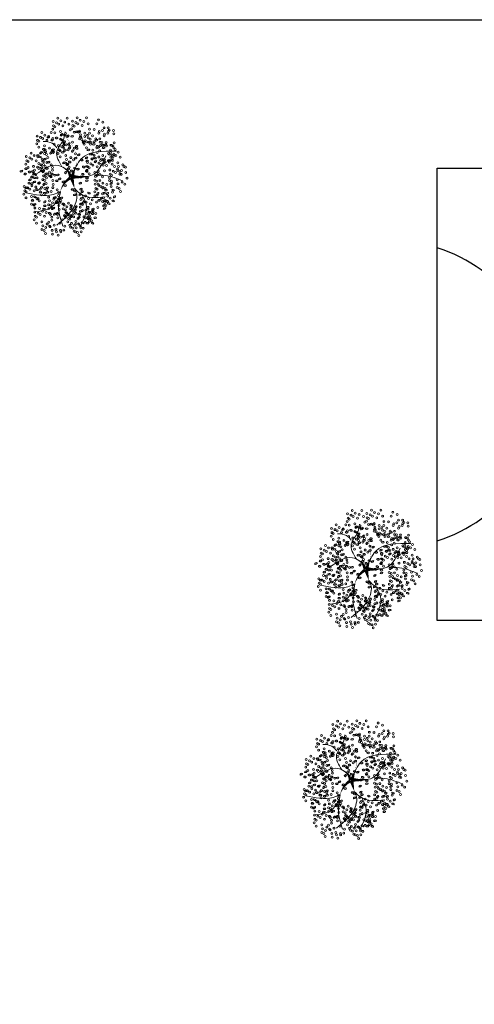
# Model space of a CAD drawing. Header units: millimetres. Extents: x 2197 to 2474, y 331 to 418.
# Tile 8 of 12: x 2258 to 2276, y 357 to 396. Entities that reach past the tile are written whole.
import ezdxf

# ---------------------------------------------------------------- set-up
doc = ezdxf.new("R2010")
doc.units = ezdxf.units.MM
doc.layers.add('01 - Vegetación', color=3, linetype='Continuous', lineweight=0)
doc.layers.add('Cotas', color=3, linetype='Continuous')

# ---------------------------------------------------------------- blocks, each defined once
blk = doc.blocks.new('17')
at = {"layer": '01 - Vegetación'}
for points in [[(4495.84, 1680.23, 1.33, 0.0221, 0.199177), (4489.97, 1684.48, 0.0221, 0.0221, 1.224983)], [(4496.02, 1680.23, 1.33, 0.0221, 0.286986), (4500.47, 1683.82, 0.0221, 0.0221, -1.494927)], [(4497.07, 1679.43, 0.133, 0.0221, 0.381476), (4512.91, 1682.47, 0.0221, 0.0221, -1.841687)], [(4496.02, 1679.76, 1.77, 0.0221, 0), (4491.39, 1678.53, 0.0221, 0.0221, 0)], [(4496.02, 1679.66, 1.77, 0.0221, 0), (4500.28, 1678.15, 0.0221, 0.0221, 0)], [(4496.4, 1679.85, 1.77, 0.0221, 0.074947), (4496.4, 1672.95, 0.0221, 0.0221, 0.762797)]]:
    blk.add_lwpolyline(points, format="xyseb", dxfattribs=at)
for points in [[(4490, 1684.47), (4488.83, 1687.51), (4489.5, 1699.09)], [(4487.73, 1684.98), (4483.44, 1688.25), (4481.42, 1694.81)], [(4497.83, 1680.19), (4501.11, 1685.48), (4497.33, 1694.81)], [(4508.5, 1685.98), (4510.45, 1688), (4511.21, 1691.78)], [(4490, 1684.47), (4482.94, 1685.23), (4475.36, 1683.47)], [(4491.39, 1678.53), (4489.02, 1677.58), (4485.46, 1677.92), (4475.87, 1685.99)], [(4500.47, 1683.82), (4506.92, 1685.99), (4511.46, 1683.47), (4515.25, 1682.46)], [(4491.39, 1678.53), (4489, 1675.9), (4487.73, 1665.57)], [(4496.57, 1678.43), (4497.07, 1670.86), (4505.15, 1665.32)], [(4497.07, 1679.43), (4503.89, 1675.65), (4507.17, 1660.78)], [(4488.74, 1675.4), (4484.7, 1673.64), (4475.11, 1676.16)], [(4497.07, 1670.11), (4496.82, 1665.57), (4494.55, 1658.01)]]:
    blk.add_spline(points, degree=3, dxfattribs=at)
blk = doc.blocks.new('16')
at = {"layer": '01 - Vegetación'}
h = blk.add_hatch(color=40, dxfattribs=at)
h.set_gradient(color1=(255, 191, 0), color2=(223, 255, 127), rotation=180, centered=1, tint=1, name='INVSPHERICAL')
edge = h.paths.add_edge_path()
edge.add_ellipse((4538.847, 1678.642), major_axis=(-0.0033, 0.0777), ratio=0.578492, start_angle=0, end_angle=360, ccw=False)
edge = h.paths.add_edge_path()
edge.add_ellipse((4538.961, 1678.487), major_axis=(-0.0349, 0.0695), ratio=0.578492, start_angle=0, end_angle=360, ccw=False)
edge = h.paths.add_edge_path()
edge.add_ellipse((4538.69, 1678.926), major_axis=(-0.0594, 0.0503), ratio=0.578492, start_angle=0, end_angle=360, ccw=False)
edge = h.paths.add_edge_path()
edge.add_ellipse((4538.676, 1678.266), major_axis=(-0.0033, 0.0777), ratio=0.578492, start_angle=0, end_angle=360, ccw=False)
edge = h.paths.add_edge_path()
edge.add_ellipse((4541.23, 1679.281), major_axis=(0.0274, 0.0728), ratio=0.578492, start_angle=0, end_angle=360, ccw=False)
edge = h.paths.add_edge_path()
edge.add_ellipse((4540.829, 1679.36), major_axis=(-0.0349, 0.0695), ratio=0.578492, start_angle=0, end_angle=360, ccw=False)
edge = h.paths.add_edge_path()
edge.add_ellipse((4541.174, 1679.607), major_axis=(-0.0349, 0.0695), ratio=0.578492, start_angle=0, end_angle=360, ccw=False)
edge = h.paths.add_edge_path()
edge.add_ellipse((4541.072, 1679.421), major_axis=(0.0274, 0.0728), ratio=0.578492, start_angle=0, end_angle=360, ccw=False)
edge = h.paths.add_edge_path()
edge.add_ellipse((4540.113, 1679.632), major_axis=(-0.0349, 0.0695), ratio=0.578492, start_angle=0, end_angle=360, ccw=False)
edge = h.paths.add_edge_path()
edge.add_ellipse((4540.279, 1679.843), major_axis=(-0.0349, 0.0695), ratio=0.578492, start_angle=0, end_angle=360, ccw=False)
edge = h.paths.add_edge_path()
edge.add_ellipse((4540.165, 1679.999), major_axis=(-0.0033, 0.0777), ratio=0.578492, start_angle=0, end_angle=360, ccw=False)
edge = h.paths.add_edge_path()
edge.add_ellipse((4540.499, 1679.956), major_axis=(-0.0033, 0.0777), ratio=0.578492, start_angle=0, end_angle=360, ccw=False)
edge = h.paths.add_edge_path()
edge.add_ellipse((4540.629, 1679.513), major_axis=(-0.0594, 0.0503), ratio=0.578492, start_angle=0, end_angle=360, ccw=False)
edge = h.paths.add_edge_path()
edge.add_ellipse((4540.551, 1680.278), major_axis=(0.0274, 0.0728), ratio=0.578492, start_angle=0, end_angle=360, ccw=False)
edge = h.paths.add_edge_path()
edge.add_ellipse((4539.201, 1679.744), major_axis=(-0.0033, 0.0777), ratio=0.578492, start_angle=0, end_angle=360, ccw=False)
edge = h.paths.add_edge_path()
edge.add_ellipse((4539.14, 1679.893), major_axis=(0.0274, 0.0728), ratio=0.578492, start_angle=0, end_angle=360, ccw=False)
edge = h.paths.add_edge_path()
edge.add_ellipse((4539.208, 1680.126), major_axis=(-0.0033, 0.0777), ratio=0.578492, start_angle=0, end_angle=360, ccw=False)
edge = h.paths.add_edge_path()
edge.add_ellipse((4538.979, 1680.681), major_axis=(-0.0594, 0.0503), ratio=0.578492, start_angle=0, end_angle=360, ccw=False)
edge = h.paths.add_edge_path()
edge.add_ellipse((4538.577, 1680.728), major_axis=(-0.0033, 0.0777), ratio=0.578492, start_angle=0, end_angle=360, ccw=False)
edge = h.paths.add_edge_path()
edge.add_ellipse((4538.926, 1680.033), major_axis=(0.0274, 0.0728), ratio=0.578492, start_angle=0, end_angle=360, ccw=False)
edge = h.paths.add_edge_path()
edge.add_ellipse((4538.95, 1679.842), major_axis=(0.0274, 0.0728), ratio=0.578492, start_angle=0, end_angle=360, ccw=False)
edge = h.paths.add_edge_path()
edge.add_ellipse((4538.621, 1680.191), major_axis=(-0.0349, 0.0695), ratio=0.578492, start_angle=0, end_angle=360, ccw=False)
edge = h.paths.add_edge_path()
edge.add_ellipse((4538.328, 1680.411), major_axis=(0.0274, 0.0728), ratio=0.578492, start_angle=0, end_angle=360, ccw=False)
edge = h.paths.add_edge_path()
edge.add_ellipse((4538.283, 1680.138), major_axis=(-0.0594, 0.0503), ratio=0.578492, start_angle=0, end_angle=360, ccw=False)
edge = h.paths.add_edge_path()
edge.add_ellipse((4538.32, 1679.993), major_axis=(-0.0594, 0.0503), ratio=0.578492, start_angle=0, end_angle=360, ccw=False)
edge = h.paths.add_edge_path()
edge.add_ellipse((4538.755, 1680.687), major_axis=(-0.0033, 0.0777), ratio=0.578492, start_angle=0, end_angle=360, ccw=False)
edge = h.paths.add_edge_path()
edge.add_ellipse((4538.834, 1681.261), major_axis=(-0.0349, 0.0695), ratio=0.578492, start_angle=0, end_angle=360, ccw=False)
edge = h.paths.add_edge_path()
edge.add_ellipse((4539.054, 1681.374), major_axis=(-0.0033, 0.0777), ratio=0.578492, start_angle=0, end_angle=360, ccw=False)
edge = h.paths.add_edge_path()
edge.add_ellipse((4539.147, 1681.076), major_axis=(-0.0594, 0.0503), ratio=0.578492, start_angle=0, end_angle=360, ccw=False)
edge = h.paths.add_edge_path()
edge.add_ellipse((4539.52, 1680.541), major_axis=(-0.0033, 0.0777), ratio=0.578492, start_angle=0, end_angle=360, ccw=False)
edge = h.paths.add_edge_path()
edge.add_ellipse((4539.459, 1680.689), major_axis=(0.0274, 0.0728), ratio=0.578492, start_angle=0, end_angle=360, ccw=False)
edge = h.paths.add_edge_path()
edge.add_ellipse((4539.527, 1680.923), major_axis=(-0.0033, 0.0777), ratio=0.578492, start_angle=0, end_angle=360, ccw=False)
edge = h.paths.add_edge_path()
edge.add_ellipse((4539.265, 1681.244), major_axis=(0.0274, 0.0728), ratio=0.578492, start_angle=0, end_angle=360, ccw=False)
edge = h.paths.add_edge_path()
edge.add_ellipse((4539.188, 1677.478), major_axis=(-0.0594, 0.0503), ratio=0.578492, start_angle=0, end_angle=360, ccw=False)
edge = h.paths.add_edge_path()
edge.add_ellipse((4539.473, 1678.19), major_axis=(0.0274, 0.0728), ratio=0.578492, start_angle=0, end_angle=360, ccw=False)
edge = h.paths.add_edge_path()
edge.add_ellipse((4540.696, 1678.325), major_axis=(0.0274, 0.0728), ratio=0.578492, start_angle=0, end_angle=360, ccw=False)
edge = h.paths.add_edge_path()
edge.add_ellipse((4540.33, 1678.305), major_axis=(-0.0033, 0.0777), ratio=0.578492, start_angle=0, end_angle=360, ccw=False)
edge = h.paths.add_edge_path()
edge.add_ellipse((4540.174, 1678.307), major_axis=(-0.0033, 0.0777), ratio=0.578492, start_angle=0, end_angle=360, ccw=False)
edge = h.paths.add_edge_path()
edge.add_ellipse((4540.488, 1677.717), major_axis=(-0.0594, 0.0503), ratio=0.578492, start_angle=0, end_angle=360, ccw=False)
edge = h.paths.add_edge_path()
edge.add_ellipse((4540.676, 1677.675), major_axis=(-0.0594, 0.0503), ratio=0.578492, start_angle=0, end_angle=360, ccw=False)
edge = h.paths.add_edge_path()
edge.add_ellipse((4539.469, 1677.341), major_axis=(-0.0033, 0.0777), ratio=0.578492, start_angle=0, end_angle=360, ccw=False)
edge = h.paths.add_edge_path()
edge.add_ellipse((4539.773, 1677.406), major_axis=(-0.0594, 0.0503), ratio=0.578492, start_angle=0, end_angle=360, ccw=False)
edge = h.paths.add_edge_path()
edge.add_ellipse((4539.631, 1677.23), major_axis=(-0.0349, 0.0695), ratio=0.578492, start_angle=0, end_angle=360, ccw=False)
edge = h.paths.add_edge_path()
edge.add_ellipse((4539.445, 1677.695), major_axis=(-0.0594, 0.0503), ratio=0.578492, start_angle=0, end_angle=360, ccw=False)
edge = h.paths.add_edge_path()
edge.add_ellipse((4542.676, 1679.136), major_axis=(-0.0033, 0.0777), ratio=0.578492, start_angle=0, end_angle=360, ccw=False)
edge = h.paths.add_edge_path()
edge.add_ellipse((4542.661, 1679.428), major_axis=(-0.0033, 0.0777), ratio=0.578492, start_angle=0, end_angle=360, ccw=False)
edge = h.paths.add_edge_path()
edge.add_ellipse((4542.742, 1679.554), major_axis=(-0.0033, 0.0777), ratio=0.578492, start_angle=0, end_angle=360, ccw=False)
edge = h.paths.add_edge_path()
edge.add_ellipse((4542.776, 1679.728), major_axis=(-0.0349, 0.0695), ratio=0.578492, start_angle=0, end_angle=360, ccw=False)
edge = h.paths.add_edge_path()
edge.add_ellipse((4542.477, 1679.745), major_axis=(0.0274, 0.0728), ratio=0.578492, start_angle=0, end_angle=360, ccw=False)
edge = h.paths.add_edge_path()
edge.add_ellipse((4542.578, 1680.02), major_axis=(0.0274, 0.0728), ratio=0.578492, start_angle=0, end_angle=360, ccw=False)
edge = h.paths.add_edge_path()
edge.add_ellipse((4542.466, 1680.268), major_axis=(-0.0349, 0.0695), ratio=0.578492, start_angle=0, end_angle=360, ccw=False)
edge = h.paths.add_edge_path()
edge.add_ellipse((4542.632, 1680.479), major_axis=(-0.0349, 0.0695), ratio=0.578492, start_angle=0, end_angle=360, ccw=False)
edge = h.paths.add_edge_path()
edge.add_ellipse((4542.359, 1679.577), major_axis=(-0.0594, 0.0503), ratio=0.578492, start_angle=0, end_angle=360, ccw=False)
edge = h.paths.add_edge_path()
edge.add_ellipse((4542.171, 1679.619), major_axis=(-0.0594, 0.0503), ratio=0.578492, start_angle=0, end_angle=360, ccw=False)
edge = h.paths.add_edge_path()
edge.add_ellipse((4542.246, 1679.328), major_axis=(-0.0594, 0.0503), ratio=0.578492, start_angle=0, end_angle=360, ccw=False)
edge = h.paths.add_edge_path()
edge.add_ellipse((4542.369, 1678.498), major_axis=(0.0274, 0.0728), ratio=0.578492, start_angle=0, end_angle=360, ccw=False)
edge = h.paths.add_edge_path()
edge.add_ellipse((4542.902, 1678.749), major_axis=(-0.0349, 0.0695), ratio=0.578492, start_angle=0, end_angle=360, ccw=False)
edge = h.paths.add_edge_path()
edge.add_ellipse((4542.925, 1678.897), major_axis=(-0.0349, 0.0695), ratio=0.578492, start_angle=0, end_angle=360, ccw=False)
edge = h.paths.add_edge_path()
edge.add_ellipse((4542.628, 1678.671), major_axis=(-0.0033, 0.0777), ratio=0.578492, start_angle=0, end_angle=360, ccw=False)
edge = h.paths.add_edge_path()
edge.add_ellipse((4542.11, 1678.896), major_axis=(-0.0349, 0.0695), ratio=0.578492, start_angle=0, end_angle=360, ccw=False)
edge = h.paths.add_edge_path()
edge.add_ellipse((4542.34, 1678.18), major_axis=(-0.0349, 0.0695), ratio=0.578492, start_angle=0, end_angle=360, ccw=False)
edge = h.paths.add_edge_path()
edge.add_ellipse((4538.137, 1679.191), major_axis=(-0.0349, 0.0695), ratio=0.578492, start_angle=0, end_angle=360, ccw=False)
edge = h.paths.add_edge_path()
edge.add_ellipse((4538.099, 1678.758), major_axis=(-0.0594, 0.0503), ratio=0.578492, start_angle=0, end_angle=360, ccw=False)
edge = h.paths.add_edge_path()
edge.add_ellipse((4537.796, 1678.552), major_axis=(0.0274, 0.0728), ratio=0.578492, start_angle=0, end_angle=360, ccw=False)
edge = h.paths.add_edge_path()
edge.add_ellipse((4537.776, 1678.277), major_axis=(-0.0033, 0.0777), ratio=0.578492, start_angle=0, end_angle=360, ccw=False)
edge = h.paths.add_edge_path()
edge.add_ellipse((4539.181, 1678.6), major_axis=(-0.0033, 0.0777), ratio=0.578492, start_angle=0, end_angle=360, ccw=False)
edge = h.paths.add_edge_path()
edge.add_ellipse((4538.502, 1678.968), major_axis=(-0.0594, 0.0503), ratio=0.578492, start_angle=0, end_angle=360, ccw=False)
edge = h.paths.add_edge_path()
edge.add_ellipse((4538.615, 1679.216), major_axis=(-0.0594, 0.0503), ratio=0.578492, start_angle=0, end_angle=360, ccw=False)
edge = h.paths.add_edge_path()
edge.add_ellipse((4538.188, 1679.557), major_axis=(-0.0033, 0.0777), ratio=0.578492, start_angle=0, end_angle=360, ccw=False)
edge = h.paths.add_edge_path()
edge.add_ellipse((4538.203, 1679.265), major_axis=(-0.0033, 0.0777), ratio=0.578492, start_angle=0, end_angle=360, ccw=False)
edge = h.paths.add_edge_path()
edge.add_ellipse((4538.285, 1679.391), major_axis=(-0.0033, 0.0777), ratio=0.578492, start_angle=0, end_angle=360, ccw=False)
edge = h.paths.add_edge_path()
edge.add_ellipse((4538.856, 1679.647), major_axis=(-0.0349, 0.0695), ratio=0.578492, start_angle=0, end_angle=360, ccw=False)
edge = h.paths.add_edge_path()
edge.add_ellipse((4538.272, 1678.751), major_axis=(0.0274, 0.0728), ratio=0.578492, start_angle=0, end_angle=360, ccw=False)
edge = h.paths.add_edge_path()
edge.add_ellipse((4540.863, 1678.985), major_axis=(0.0274, 0.0728), ratio=0.578492, start_angle=0, end_angle=360, ccw=False)
edge = h.paths.add_edge_path()
edge.add_ellipse((4540.823, 1678.811), major_axis=(-0.0349, 0.0695), ratio=0.578492, start_angle=0, end_angle=360, ccw=False)
edge = h.paths.add_edge_path()
edge.add_ellipse((4541.446, 1678.949), major_axis=(-0.0349, 0.0695), ratio=0.578492, start_angle=0, end_angle=360, ccw=False)
edge = h.paths.add_edge_path()
edge.add_ellipse((4540.434, 1680.393), major_axis=(-0.0033, 0.0777), ratio=0.578492, start_angle=0, end_angle=360, ccw=False)
edge = h.paths.add_edge_path()
edge.add_ellipse((4540.419, 1680.685), major_axis=(-0.0033, 0.0777), ratio=0.578492, start_angle=0, end_angle=360, ccw=False)
edge = h.paths.add_edge_path()
edge.add_ellipse((4539.773, 1680.547), major_axis=(-0.0349, 0.0695), ratio=0.578492, start_angle=0, end_angle=360, ccw=False)
edge = h.paths.add_edge_path()
edge.add_ellipse((4539.782, 1680.87), major_axis=(-0.0349, 0.0695), ratio=0.578492, start_angle=0, end_angle=360, ccw=False)
edge = h.paths.add_edge_path()
edge.add_ellipse((4539.668, 1681.126), major_axis=(0.0274, 0.0728), ratio=0.578492, start_angle=0, end_angle=360, ccw=False)
edge = h.paths.add_edge_path()
edge.add_ellipse((4540.336, 1681.276), major_axis=(0.0274, 0.0728), ratio=0.578492, start_angle=0, end_angle=360, ccw=False)
edge = h.paths.add_edge_path()
edge.add_ellipse((4540.381, 1681.413), major_axis=(-0.0349, 0.0695), ratio=0.578492, start_angle=0, end_angle=360, ccw=False)
edge = h.paths.add_edge_path()
edge.add_ellipse((4540.225, 1681.525), major_axis=(-0.0349, 0.0695), ratio=0.578492, start_angle=0, end_angle=360, ccw=False)
edge = h.paths.add_edge_path()
edge.add_ellipse((4540.009, 1681.424), major_axis=(-0.0033, 0.0777), ratio=0.578492, start_angle=0, end_angle=360, ccw=False)
edge = h.paths.add_edge_path()
edge.add_ellipse((4540.106, 1681.258), major_axis=(-0.0033, 0.0777), ratio=0.578492, start_angle=0, end_angle=360, ccw=False)
edge = h.paths.add_edge_path()
edge.add_ellipse((4540.036, 1680.989), major_axis=(-0.0594, 0.0503), ratio=0.578492, start_angle=0, end_angle=360, ccw=False)
edge = h.paths.add_edge_path()
edge.add_ellipse((4539.967, 1680.73), major_axis=(-0.0594, 0.0503), ratio=0.578492, start_angle=0, end_angle=360, ccw=False)
edge = h.paths.add_edge_path()
edge.add_ellipse((4541.92, 1680.217), major_axis=(-0.0033, 0.0777), ratio=0.578492, start_angle=0, end_angle=360, ccw=False)
edge = h.paths.add_edge_path()
edge.add_ellipse((4541.222, 1680.466), major_axis=(-0.0349, 0.0695), ratio=0.578492, start_angle=0, end_angle=360, ccw=False)
edge = h.paths.add_edge_path()
edge.add_ellipse((4541.387, 1680.676), major_axis=(-0.0349, 0.0695), ratio=0.578492, start_angle=0, end_angle=360, ccw=False)
edge = h.paths.add_edge_path()
edge.add_ellipse((4541.251, 1680.784), major_axis=(0.0274, 0.0728), ratio=0.578492, start_angle=0, end_angle=360, ccw=False)
edge = h.paths.add_edge_path()
edge.add_ellipse((4541.818, 1680.659), major_axis=(0.0274, 0.0728), ratio=0.578492, start_angle=0, end_angle=360, ccw=False)
edge = h.paths.add_edge_path()
edge.add_ellipse((4541.942, 1680.743), major_axis=(0.0274, 0.0728), ratio=0.578492, start_angle=0, end_angle=360, ccw=False)
edge = h.paths.add_edge_path()
edge.add_ellipse((4541.762, 1680.886), major_axis=(-0.0349, 0.0695), ratio=0.578492, start_angle=0, end_angle=360, ccw=False)
edge = h.paths.add_edge_path()
edge.add_ellipse((4541.592, 1681.082), major_axis=(-0.0033, 0.0777), ratio=0.578492, start_angle=0, end_angle=360, ccw=False)
edge = h.paths.add_edge_path()
edge.add_ellipse((4541.511, 1680.956), major_axis=(-0.0033, 0.0777), ratio=0.578492, start_angle=0, end_angle=360, ccw=False)
edge = h.paths.add_edge_path()
edge.add_ellipse((4541.775, 1680.201), major_axis=(-0.0594, 0.0503), ratio=0.578492, start_angle=0, end_angle=360, ccw=False)
edge = h.paths.add_edge_path()
edge.add_ellipse((4541.737, 1680.346), major_axis=(-0.0594, 0.0503), ratio=0.578492, start_angle=0, end_angle=360, ccw=False)
edge = h.paths.add_edge_path()
edge.add_ellipse((4541.843, 1679.118), major_axis=(-0.0594, 0.0503), ratio=0.578492, start_angle=0, end_angle=360, ccw=False)
edge = h.paths.add_edge_path()
edge.add_ellipse((4541.881, 1679.551), major_axis=(-0.0349, 0.0695), ratio=0.578492, start_angle=0, end_angle=360, ccw=False)
edge = h.paths.add_edge_path()
edge.add_ellipse((4542.015, 1679.29), major_axis=(-0.0349, 0.0695), ratio=0.578492, start_angle=0, end_angle=360, ccw=False)
edge = h.paths.add_edge_path()
edge.add_ellipse((4541.91, 1679.869), major_axis=(0.0274, 0.0728), ratio=0.578492, start_angle=0, end_angle=360, ccw=False)
edge = h.paths.add_edge_path()
edge.add_ellipse((4541.769, 1679.666), major_axis=(-0.0033, 0.0777), ratio=0.578492, start_angle=0, end_angle=360, ccw=False)
edge = h.paths.add_edge_path()
edge.add_ellipse((4539.676, 1679.115), major_axis=(-0.0033, 0.0777), ratio=0.578492, start_angle=0, end_angle=360, ccw=False)
edge = h.paths.add_edge_path()
edge.add_ellipse((4539.594, 1678.989), major_axis=(-0.0033, 0.0777), ratio=0.578492, start_angle=0, end_angle=360, ccw=False)
edge = h.paths.add_edge_path()
edge.add_ellipse((4539.898, 1679.531), major_axis=(-0.0033, 0.0777), ratio=0.578492, start_angle=0, end_angle=360, ccw=False)
edge = h.paths.add_edge_path()
edge.add_ellipse((4539.697, 1678.641), major_axis=(-0.0349, 0.0695), ratio=0.578492, start_angle=0, end_angle=360, ccw=False)
edge = h.paths.add_edge_path()
edge.add_ellipse((4539.398, 1678.691), major_axis=(-0.0349, 0.0695), ratio=0.578492, start_angle=0, end_angle=360, ccw=False)
edge = h.paths.add_edge_path()
edge.add_ellipse((4539.555, 1678.579), major_axis=(-0.0349, 0.0695), ratio=0.578492, start_angle=0, end_angle=360, ccw=False)
edge = h.paths.add_edge_path()
edge.add_ellipse((4540.714, 1679.167), major_axis=(0.0274, 0.0728), ratio=0.578492, start_angle=0, end_angle=360, ccw=False)
edge = h.paths.add_edge_path()
edge.add_ellipse((4540.549, 1681.79), major_axis=(-0.0349, 0.0695), ratio=0.578492, start_angle=0, end_angle=360, ccw=False)
edge = h.paths.add_edge_path()
edge.add_ellipse((4540.715, 1682.001), major_axis=(-0.0349, 0.0695), ratio=0.578492, start_angle=0, end_angle=360, ccw=False)
edge = h.paths.add_edge_path()
edge.add_ellipse((4540.848, 1681.741), major_axis=(-0.0349, 0.0695), ratio=0.578492, start_angle=0, end_angle=360, ccw=False)
edge = h.paths.add_edge_path()
edge.add_ellipse((4540.661, 1681.542), major_axis=(0.0274, 0.0728), ratio=0.578492, start_angle=0, end_angle=360, ccw=False)
edge = h.paths.add_edge_path()
edge.add_ellipse((4540.684, 1681.351), major_axis=(0.0274, 0.0728), ratio=0.578492, start_angle=0, end_angle=360, ccw=False)
edge = h.paths.add_edge_path()
edge.add_ellipse((4540.56, 1681.267), major_axis=(0.0274, 0.0728), ratio=0.578492, start_angle=0, end_angle=360, ccw=False)
edge = h.paths.add_edge_path()
edge.add_ellipse((4540.528, 1678.539), major_axis=(0.0274, 0.0728), ratio=0.578492, start_angle=0, end_angle=360, ccw=False)
edge = h.paths.add_edge_path()
edge.add_ellipse((4540.38, 1678.647), major_axis=(0.0274, 0.0728), ratio=0.578492, start_angle=0, end_angle=360, ccw=False)
edge = h.paths.add_edge_path()
edge.add_ellipse((4540.034, 1678.678), major_axis=(-0.0349, 0.0695), ratio=0.578492, start_angle=0, end_angle=360, ccw=False)
edge = h.paths.add_edge_path()
edge.add_ellipse((4540.944, 1678.493), major_axis=(0.0274, 0.0728), ratio=0.578492, start_angle=0, end_angle=360, ccw=False)
edge = h.paths.add_edge_path()
edge.add_ellipse((4541.625, 1678.77), major_axis=(-0.0349, 0.0695), ratio=0.578492, start_angle=0, end_angle=360, ccw=False)
edge = h.paths.add_edge_path()
edge.add_ellipse((4541.994, 1678.887), major_axis=(0.0274, 0.0728), ratio=0.578492, start_angle=0, end_angle=360, ccw=False)
edge = h.paths.add_edge_path()
edge.add_ellipse((4541.336, 1678.598), major_axis=(0.0274, 0.0728), ratio=0.578492, start_angle=0, end_angle=360, ccw=False)
edge = h.paths.add_edge_path()
edge.add_ellipse((4539.381, 1678.993), major_axis=(-0.0349, 0.0695), ratio=0.578492, start_angle=0, end_angle=360, ccw=False)
edge = h.paths.add_edge_path()
edge.add_ellipse((4540.938, 1681.079), major_axis=(-0.0033, 0.0777), ratio=0.578492, start_angle=0, end_angle=360, ccw=False)
edge = h.paths.add_edge_path()
edge.add_ellipse((4540.699, 1680.759), major_axis=(-0.0594, 0.0503), ratio=0.578492, start_angle=0, end_angle=360, ccw=False)
edge = h.paths.add_edge_path()
edge.add_ellipse((4540.908, 1680.857), major_axis=(-0.0349, 0.0695), ratio=0.578492, start_angle=0, end_angle=360, ccw=False)
edge = h.paths.add_edge_path()
edge.add_ellipse((4540.863, 1680.561), major_axis=(-0.0349, 0.0695), ratio=0.578492, start_angle=0, end_angle=360, ccw=False)
edge = h.paths.add_edge_path()
edge.add_ellipse((4540.564, 1680.61), major_axis=(-0.0349, 0.0695), ratio=0.578492, start_angle=0, end_angle=360, ccw=False)
edge = h.paths.add_edge_path()
edge.add_ellipse((4539.771, 1681.729), major_axis=(-0.0349, 0.0695), ratio=0.578492, start_angle=0, end_angle=360, ccw=False)
edge = h.paths.add_edge_path()
edge.add_ellipse((4540.968, 1678.302), major_axis=(0.0274, 0.0728), ratio=0.578492, start_angle=0, end_angle=360, ccw=False)
edge = h.paths.add_edge_path()
edge.add_ellipse((4541.908, 1678.227), major_axis=(-0.0033, 0.0777), ratio=0.578492, start_angle=0, end_angle=360, ccw=False)
edge = h.paths.add_edge_path()
edge.add_ellipse((4541.283, 1678.297), major_axis=(-0.0349, 0.0695), ratio=0.578492, start_angle=0, end_angle=360, ccw=False)
edge = h.paths.add_edge_path()
edge.add_ellipse((4541.463, 1678.333), major_axis=(-0.0349, 0.0695), ratio=0.578492, start_angle=0, end_angle=360, ccw=False)
edge = h.paths.add_edge_path()
edge.add_ellipse((4538.021, 1678.159), major_axis=(0.0274, 0.0728), ratio=0.578492, start_angle=0, end_angle=360, ccw=False)
edge = h.paths.add_edge_path()
edge.add_ellipse((4537.772, 1677.992), major_axis=(0.0274, 0.0728), ratio=0.578492, start_angle=0, end_angle=360, ccw=False)
edge = h.paths.add_edge_path()
edge.add_ellipse((4538.082, 1677.841), major_axis=(-0.0033, 0.0777), ratio=0.578492, start_angle=0, end_angle=360, ccw=False)
edge = h.paths.add_edge_path()
edge.add_ellipse((4538.572, 1677.966), major_axis=(-0.0349, 0.0695), ratio=0.578492, start_angle=0, end_angle=360, ccw=False)
edge = h.paths.add_edge_path()
edge.add_ellipse((4538.311, 1677.99), major_axis=(0.0274, 0.0728), ratio=0.578492, start_angle=0, end_angle=360, ccw=False)
edge = h.paths.add_edge_path()
edge.add_ellipse((4538.394, 1678.174), major_axis=(0.0274, 0.0728), ratio=0.578492, start_angle=0, end_angle=360, ccw=False)
edge = h.paths.add_edge_path()
edge.add_ellipse((4538.776, 1677.355), major_axis=(-0.0349, 0.0695), ratio=0.578492, start_angle=0, end_angle=360, ccw=False)
edge = h.paths.add_edge_path()
edge.add_ellipse((4538.597, 1677.319), major_axis=(-0.0349, 0.0695), ratio=0.578492, start_angle=0, end_angle=360, ccw=False)
edge = h.paths.add_edge_path()
edge.add_ellipse((4539.063, 1677.621), major_axis=(-0.0349, 0.0695), ratio=0.578492, start_angle=0, end_angle=360, ccw=False)
edge = h.paths.add_edge_path()
edge.add_ellipse((4539.033, 1676.828), major_axis=(0.0274, 0.0728), ratio=0.578492, start_angle=0, end_angle=360, ccw=False)
edge = h.paths.add_edge_path()
edge.add_ellipse((4539.009, 1677.162), major_axis=(0.0274, 0.0728), ratio=0.578492, start_angle=0, end_angle=360, ccw=False)
edge = h.paths.add_edge_path()
edge.add_ellipse((4538.885, 1677.078), major_axis=(0.0274, 0.0728), ratio=0.578492, start_angle=0, end_angle=360, ccw=False)
edge = h.paths.add_edge_path()
edge.add_ellipse((4539.054, 1677.298), major_axis=(-0.0349, 0.0695), ratio=0.578492, start_angle=0, end_angle=360, ccw=False)
edge = h.paths.add_edge_path()
edge.add_ellipse((4542.221, 1677.913), major_axis=(-0.0033, 0.0777), ratio=0.578492, start_angle=0, end_angle=360, ccw=False)
edge = h.paths.add_edge_path()
edge.add_ellipse((4542.451, 1677.771), major_axis=(-0.0349, 0.0695), ratio=0.578492, start_angle=0, end_angle=360, ccw=False)
edge = h.paths.add_edge_path()
edge.add_ellipse((4541.18, 1677.355), major_axis=(-0.0349, 0.0695), ratio=0.578492, start_angle=0, end_angle=360, ccw=False)
edge = h.paths.add_edge_path()
edge.add_ellipse((4541.671, 1678.102), major_axis=(-0.0033, 0.0777), ratio=0.578492, start_angle=0, end_angle=360, ccw=False)
edge = h.paths.add_edge_path()
edge.add_ellipse((4541.411, 1678.017), major_axis=(-0.0033, 0.0777), ratio=0.578492, start_angle=0, end_angle=360, ccw=False)
edge = h.paths.add_edge_path()
edge.add_ellipse((4542.075, 1677.637), major_axis=(-0.0594, 0.0503), ratio=0.578492, start_angle=0, end_angle=360, ccw=False)
edge = h.paths.add_edge_path()
edge.add_ellipse((4541.252, 1677.826), major_axis=(-0.0349, 0.0695), ratio=0.578492, start_angle=0, end_angle=360, ccw=False)
edge = h.paths.add_edge_path()
edge.add_ellipse((4541.596, 1676.853), major_axis=(-0.0033, 0.0777), ratio=0.578492, start_angle=0, end_angle=360, ccw=False)
edge = h.paths.add_edge_path()
edge.add_ellipse((4541.655, 1677.018), major_axis=(-0.0033, 0.0777), ratio=0.578492, start_angle=0, end_angle=360, ccw=False)
edge = h.paths.add_edge_path()
edge.add_ellipse((4542.033, 1677.371), major_axis=(-0.0349, 0.0695), ratio=0.578492, start_angle=0, end_angle=360, ccw=False)
edge = h.paths.add_edge_path()
edge.add_ellipse((4542.19, 1677.259), major_axis=(-0.0349, 0.0695), ratio=0.578492, start_angle=0, end_angle=360, ccw=False)
edge = h.paths.add_edge_path()
edge.add_ellipse((4542.168, 1676.931), major_axis=(0.0274, 0.0728), ratio=0.578492, start_angle=0, end_angle=360, ccw=False)
edge = h.paths.add_edge_path()
edge.add_ellipse((4542.176, 1677.433), major_axis=(-0.0349, 0.0695), ratio=0.578492, start_angle=0, end_angle=360, ccw=False)
edge = h.paths.add_edge_path()
edge.add_ellipse((4541.313, 1677.094), major_axis=(-0.0349, 0.0695), ratio=0.578492, start_angle=0, end_angle=360, ccw=False)
edge = h.paths.add_edge_path()
edge.add_ellipse((4541.359, 1677.391), major_axis=(-0.0349, 0.0695), ratio=0.578492, start_angle=0, end_angle=360, ccw=False)
edge = h.paths.add_edge_path()
edge.add_ellipse((4540.019, 1676.943), major_axis=(-0.0349, 0.0695), ratio=0.578492, start_angle=0, end_angle=360, ccw=False)
edge = h.paths.add_edge_path()
edge.add_ellipse((4539.641, 1676.826), major_axis=(0.0274, 0.0728), ratio=0.578492, start_angle=0, end_angle=360, ccw=False)
edge = h.paths.add_edge_path()
edge.add_ellipse((4539.262, 1676.754), major_axis=(-0.0594, 0.0503), ratio=0.578492, start_angle=0, end_angle=360, ccw=False)
edge = h.paths.add_edge_path()
edge.add_ellipse((4539.45, 1677.146), major_axis=(-0.0594, 0.0503), ratio=0.578492, start_angle=0, end_angle=360, ccw=False)
at = {"layer": '01 - Vegetación', "extrusion": (0, 0, -1)}
for centre, major_axis in [((4540.715, 1682.001), (-0.0349, 0.0695)), ((4539.054, 1681.374), (-0.0033, 0.0777)), ((4539.771, 1681.729), (-0.0349, 0.0695)), ((4540.009, 1681.424), (-0.0033, 0.0777)), ((4540.225, 1681.525), (-0.0349, 0.0695)), ((4540.381, 1681.413), (-0.0349, 0.0695)), ((4540.549, 1681.79), (-0.0349, 0.0695)), ((4540.848, 1681.741), (-0.0349, 0.0695)), ((4538.834, 1681.261), (-0.0349, 0.0695)), ((4539.527, 1680.923), (-0.0033, 0.0777)), ((4539.782, 1680.87), (-0.0349, 0.0695)), ((4540.106, 1681.258), (-0.0033, 0.0777)), ((4540.908, 1680.857), (-0.0349, 0.0695)), ((4540.938, 1681.079), (-0.0033, 0.0777)), ((4541.511, 1680.956), (-0.0033, 0.0777)), ((4541.592, 1681.082), (-0.0033, 0.0777)), ((4541.762, 1680.886), (-0.0349, 0.0695)), ((4538.577, 1680.728), (-0.0033, 0.0777)), ((4538.621, 1680.191), (-0.0349, 0.0695)), ((4538.755, 1680.687), (-0.0033, 0.0777)), ((4539.52, 1680.541), (-0.0033, 0.0777)), ((4539.773, 1680.547), (-0.0349, 0.0695)), ((4540.419, 1680.685), (-0.0033, 0.0777)), ((4540.434, 1680.393), (-0.0033, 0.0777)), ((4540.564, 1680.61), (-0.0349, 0.0695)), ((4540.863, 1680.561), (-0.0349, 0.0695)), ((4541.222, 1680.466), (-0.0349, 0.0695)), ((4541.387, 1680.676), (-0.0349, 0.0695)), ((4541.92, 1680.217), (-0.0033, 0.0777)), ((4542.466, 1680.268), (-0.0349, 0.0695)), ((4542.632, 1680.479), (-0.0349, 0.0695)), ((4538.856, 1679.647), (-0.0349, 0.0695)), ((4539.201, 1679.744), (-0.0033, 0.0777)), ((4539.208, 1680.126), (-0.0033, 0.0777)), ((4540.165, 1679.999), (-0.0033, 0.0777)), ((4540.279, 1679.843), (-0.0349, 0.0695)), ((4540.499, 1679.956), (-0.0033, 0.0777)), ((4541.769, 1679.666), (-0.0033, 0.0777)), ((4542.776, 1679.728), (-0.0349, 0.0695)), ((4538.137, 1679.191), (-0.0349, 0.0695)), ((4538.188, 1679.557), (-0.0033, 0.0777)), ((4538.203, 1679.265), (-0.0033, 0.0777)), ((4538.285, 1679.391), (-0.0033, 0.0777)), ((4539.676, 1679.115), (-0.0033, 0.0777)), ((4539.898, 1679.531), (-0.0033, 0.0777)), ((4540.113, 1679.632), (-0.0349, 0.0695)), ((4540.829, 1679.36), (-0.0349, 0.0695)), ((4541.174, 1679.607), (-0.0349, 0.0695)), ((4541.881, 1679.551), (-0.0349, 0.0695)), ((4542.015, 1679.29), (-0.0349, 0.0695)), ((4542.661, 1679.428), (-0.0033, 0.0777)), ((4542.676, 1679.136), (-0.0033, 0.0777)), ((4542.742, 1679.554), (-0.0033, 0.0777)), ((4538.847, 1678.642), (-0.0033, 0.0777)), ((4539.181, 1678.6), (-0.0033, 0.0777)), ((4539.381, 1678.993), (-0.0349, 0.0695)), ((4539.398, 1678.691), (-0.0349, 0.0695)), ((4539.555, 1678.579), (-0.0349, 0.0695)), ((4539.594, 1678.989), (-0.0033, 0.0777)), ((4539.697, 1678.641), (-0.0349, 0.0695)), ((4540.034, 1678.678), (-0.0349, 0.0695)), ((4540.823, 1678.811), (-0.0349, 0.0695)), ((4541.446, 1678.949), (-0.0349, 0.0695)), ((4541.625, 1678.77), (-0.0349, 0.0695)), ((4542.11, 1678.896), (-0.0349, 0.0695)), ((4542.628, 1678.671), (-0.0033, 0.0777)), ((4542.902, 1678.749), (-0.0349, 0.0695)), ((4542.925, 1678.897), (-0.0349, 0.0695)), ((4537.776, 1678.277), (-0.0033, 0.0777)), ((4538.676, 1678.266), (-0.0033, 0.0777)), ((4538.961, 1678.487), (-0.0349, 0.0695)), ((4540.174, 1678.307), (-0.0033, 0.0777)), ((4540.33, 1678.305), (-0.0033, 0.0777)), ((4541.283, 1678.297), (-0.0349, 0.0695)), ((4541.411, 1678.017), (-0.0033, 0.0777)), ((4541.463, 1678.333), (-0.0349, 0.0695)), ((4541.671, 1678.102), (-0.0033, 0.0777)), ((4541.908, 1678.227), (-0.0033, 0.0777)), ((4542.34, 1678.18), (-0.0349, 0.0695)), ((4538.082, 1677.841), (-0.0033, 0.0777)), ((4538.572, 1677.966), (-0.0349, 0.0695)), ((4539.063, 1677.621), (-0.0349, 0.0695)), ((4541.252, 1677.826), (-0.0349, 0.0695)), ((4542.176, 1677.433), (-0.0349, 0.0695)), ((4542.221, 1677.913), (-0.0033, 0.0777)), ((4542.451, 1677.771), (-0.0349, 0.0695)), ((4538.597, 1677.319), (-0.0349, 0.0695)), ((4538.776, 1677.355), (-0.0349, 0.0695)), ((4539.054, 1677.298), (-0.0349, 0.0695)), ((4539.469, 1677.341), (-0.0033, 0.0777)), ((4539.631, 1677.23), (-0.0349, 0.0695)), ((4540.019, 1676.943), (-0.0349, 0.0695)), ((4541.18, 1677.355), (-0.0349, 0.0695)), ((4541.313, 1677.094), (-0.0349, 0.0695)), ((4541.359, 1677.391), (-0.0349, 0.0695)), ((4541.655, 1677.018), (-0.0033, 0.0777)), ((4542.033, 1677.371), (-0.0349, 0.0695)), ((4542.19, 1677.259), (-0.0349, 0.0695)), ((4541.596, 1676.853), (-0.0033, 0.0777))]:
    blk.add_ellipse(centre, major_axis=major_axis, ratio=0.578492, start_param=3.141593, end_param=9.424778, dxfattribs=at)
for centre, major_axis in [((4540.661, 1681.542), (0.0274, 0.0728)), ((4540.684, 1681.351), (0.0274, 0.0728)), ((4539.147, 1681.076), (-0.0594, 0.0503)), ((4539.265, 1681.244), (0.0274, 0.0728)), ((4539.668, 1681.126), (0.0274, 0.0728)), ((4540.036, 1680.989), (-0.0594, 0.0503)), ((4540.336, 1681.276), (0.0274, 0.0728)), ((4540.56, 1681.267), (0.0274, 0.0728)), ((4540.699, 1680.759), (-0.0594, 0.0503)), ((4541.251, 1680.784), (0.0274, 0.0728)), ((4538.328, 1680.411), (0.0274, 0.0728)), ((4538.979, 1680.681), (-0.0594, 0.0503)), ((4539.459, 1680.689), (0.0274, 0.0728)), ((4539.967, 1680.73), (-0.0594, 0.0503)), ((4540.551, 1680.278), (0.0274, 0.0728)), ((4541.737, 1680.346), (-0.0594, 0.0503)), ((4541.775, 1680.201), (-0.0594, 0.0503)), ((4541.818, 1680.659), (0.0274, 0.0728)), ((4541.942, 1680.743), (0.0274, 0.0728)), ((4538.283, 1680.138), (-0.0594, 0.0503)), ((4538.32, 1679.993), (-0.0594, 0.0503)), ((4538.926, 1680.033), (0.0274, 0.0728)), ((4538.95, 1679.842), (0.0274, 0.0728)), ((4539.14, 1679.893), (0.0274, 0.0728)), ((4541.91, 1679.869), (0.0274, 0.0728)), ((4542.477, 1679.745), (0.0274, 0.0728)), ((4542.578, 1680.02), (0.0274, 0.0728)), ((4538.615, 1679.216), (-0.0594, 0.0503)), ((4540.629, 1679.513), (-0.0594, 0.0503)), ((4540.714, 1679.167), (0.0274, 0.0728)), ((4541.072, 1679.421), (0.0274, 0.0728)), ((4541.23, 1679.281), (0.0274, 0.0728)), ((4541.843, 1679.118), (-0.0594, 0.0503)), ((4542.171, 1679.619), (-0.0594, 0.0503)), ((4542.246, 1679.328), (-0.0594, 0.0503)), ((4542.359, 1679.577), (-0.0594, 0.0503)), ((4537.796, 1678.552), (0.0274, 0.0728)), ((4538.099, 1678.758), (-0.0594, 0.0503)), ((4538.272, 1678.751), (0.0274, 0.0728)), ((4538.502, 1678.968), (-0.0594, 0.0503)), ((4538.69, 1678.926), (-0.0594, 0.0503)), ((4540.38, 1678.647), (0.0274, 0.0728)), ((4540.528, 1678.539), (0.0274, 0.0728)), ((4540.863, 1678.985), (0.0274, 0.0728)), ((4541.336, 1678.598), (0.0274, 0.0728)), ((4541.994, 1678.887), (0.0274, 0.0728)), ((4537.772, 1677.992), (0.0274, 0.0728)), ((4538.021, 1678.159), (0.0274, 0.0728)), ((4538.311, 1677.99), (0.0274, 0.0728)), ((4538.394, 1678.174), (0.0274, 0.0728)), ((4539.473, 1678.19), (0.0274, 0.0728)), ((4540.696, 1678.325), (0.0274, 0.0728)), ((4540.944, 1678.493), (0.0274, 0.0728)), ((4540.968, 1678.302), (0.0274, 0.0728)), ((4542.369, 1678.498), (0.0274, 0.0728)), ((4539.188, 1677.478), (-0.0594, 0.0503)), ((4539.445, 1677.695), (-0.0594, 0.0503)), ((4540.488, 1677.717), (-0.0594, 0.0503)), ((4540.676, 1677.675), (-0.0594, 0.0503)), ((4542.075, 1677.637), (-0.0594, 0.0503)), ((4538.885, 1677.078), (0.0274, 0.0728)), ((4539.009, 1677.162), (0.0274, 0.0728)), ((4539.45, 1677.146), (-0.0594, 0.0503)), ((4539.773, 1677.406), (-0.0594, 0.0503)), ((4542.168, 1676.931), (0.0274, 0.0728)), ((4539.033, 1676.828), (0.0274, 0.0728)), ((4539.262, 1676.754), (-0.0594, 0.0503)), ((4539.641, 1676.826), (0.0274, 0.0728))]:
    blk.add_ellipse(centre, major_axis=major_axis, ratio=0.578492, dxfattribs=at)
blk = doc.blocks.new('18')
at = {"color": 60}
for centre in [(4487.42, 1699.03), (4488.87, 1699.94), (4489.95, 1699.03), (4490.32, 1699.58), (4492.13, 1699.76), (4501.6, 1699.08), (4504.86, 1698.9), (4476.66, 1694.63), (4478.11, 1695.54), (4479.2, 1694.63), (4479.56, 1695.18), (4481.37, 1695.36), (4483.07, 1695.23), (4484.34, 1695.77), (4484.7, 1696.68), (4486.33, 1696.32), (4487.96, 1696.68), (4490.32, 1695.59), (4491.04, 1697.4), (4491.59, 1698.31), (4491.95, 1694.87), (4492.49, 1696.5), (4493.58, 1697.76), (4497.07, 1694.91), (4497.43, 1695.82), (4499.06, 1695.46), (4500.15, 1698.17), (4500.69, 1695.82), (4502.68, 1698.17), (4503.05, 1698.72), (4503.05, 1694.73), (4503.77, 1696.54), (4504.32, 1697.45), (4505.22, 1695.64), (4506.31, 1696.91), (4472.31, 1690.83), (4473.58, 1691.37), (4473.94, 1692.28), (4474.77, 1690.7), (4475.57, 1691.92), (4477.21, 1692.28), (4479.56, 1691.19), (4480.29, 1693), (4480.83, 1693.91), (4481.19, 1690.47), (4481.74, 1692.1), (4482.82, 1693.36), (4486.15, 1693.42), (4487.06, 1694.51), (4488.69, 1692.51), (4491.04, 1693.06), (4491.3, 1691.07), (4493.41, 1690.52), (4493.58, 1693.78), (4494.68, 1691.06), (4495.05, 1691.97), (4495.8, 1694.37), (4496.68, 1691.6), (4498.31, 1691.97), (4498.88, 1692.56), (4499.79, 1693.65), (4500.66, 1690.88), (4501.39, 1692.69), (4501.42, 1691.65), (4501.93, 1693.6), (4503.77, 1692.2), (4504.68, 1694.01), (4506.31, 1692.92), (4471.96, 1687.88), (4473.62, 1688.01), (4474.01, 1686.34), (4475.16, 1688.77), (4475.39, 1689.02), (4475.8, 1687.11), (4476.3, 1690.11), (4477.08, 1689.41), (4477.93, 1688.11), (4479.13, 1688.13), (4480.29, 1688.66), (4482.79, 1688), (4482.82, 1689.38), (4484.06, 1688.54), (4484.42, 1689.44), (4485.25, 1687.86), (4486.05, 1689.08), (4486.77, 1687.27), (4487.55, 1686.58), (4487.68, 1689.44), (4490.04, 1688.36), (4490.76, 1690.17), (4491.67, 1687.63), (4493.06, 1687.57), (4494.72, 1687.69), (4495.88, 1690.38), (4496.26, 1688.46), (4496.5, 1688.71), (4496.9, 1686.8), (4497.4, 1689.79), (4498.18, 1689.1), (4499.03, 1687.8), (4500.23, 1687.82), (4501.39, 1688.34), (4502.29, 1690.16), (4471.57, 1685.45), (4472.98, 1686.09), (4472.98, 1684.29), (4473.62, 1684.42), (4473.75, 1683.01), (4475.42, 1682.63), (4476.7, 1684.68), (4478.11, 1683.78), (4478.87, 1685.57), (4479, 1682.37), (4479.9, 1682.75), (4480.28, 1685.7), (4481.18, 1682.24), (4482.35, 1682.38), (4482.43, 1685.04), (4482.71, 1683.28), (4484.1, 1685.17), (4484.34, 1682.92), (4485.63, 1685.94), (4485.87, 1686.18), (4486.27, 1684.27), (4488.4, 1685.28), (4489.6, 1685.3), (4490.76, 1685.82), (4473.32, 1678.69), (4474.59, 1679.23), (4474.95, 1680.14), (4475.78, 1678.56), (4476.58, 1679.78), (4477.31, 1677.97), (4480.73, 1678.88), (4481.08, 1681.83), (4482.39, 1679.01), (4483.54, 1681.7), (4483.93, 1679.78), (4484.16, 1680.02), (4485.07, 1681.11), (4472.96, 1675.74), (4474.63, 1675.87), (4476.17, 1676.64), (4476.4, 1676.88), (4481.65, 1676.05), (4477.3, 1672.25), (4478.56, 1672.79), (4478.93, 1673.7), (4479.76, 1672.11), (4480.56, 1673.33), (4481.28, 1671.52), (4482.06, 1670.83), (4482.19, 1673.7)]:
    blk.add_circle(centre, 0.405, dxfattribs=at)
at = {"color": 62}
for centre in [(4506.08, 1691.25), (4507.71, 1690.89), (4508.79, 1693.6), (4509.34, 1691.25), (4510.24, 1694.51), (4511.33, 1693.6), (4511.69, 1694.15), (4512.42, 1691.97), (4512.96, 1692.88), (4513.51, 1694.33), (4513.87, 1691.07), (4514.96, 1692.34), (4504.45, 1689.8), (4505.71, 1690.35), (4507.53, 1687.99), (4508.43, 1689.08), (4510.06, 1687.09), (4511.69, 1690.16), (4512.42, 1687.63), (4513.33, 1689.44), (4514.96, 1688.35), (4473.03, 1678.13), (4475.75, 1680.49), (4476.29, 1678.13), (4477.2, 1681.39), (4478.29, 1680.49), (4478.65, 1681.03), (4479.37, 1678.86), (4479.92, 1679.76), (4480.46, 1681.21), (4480.82, 1677.95), (4481.91, 1679.22), (4471.4, 1676.68), (4472.67, 1677.23), (4474.48, 1674.87), (4474.66, 1677.77), (4475.39, 1675.96), (4477.02, 1673.97), (4478.65, 1677.04), (4479.37, 1674.51), (4480.28, 1676.32), (4481.91, 1675.23), (4481.98, 1675.16), (4483.43, 1676.06), (4484.51, 1675.16), (4484.88, 1675.7), (4486.15, 1674.43), (4486.69, 1675.88), (4488.14, 1673.89), (4477.63, 1671.36), (4478.9, 1671.9), (4479.26, 1672.8), (4480.89, 1672.44), (4481.61, 1670.63), (4482.52, 1672.8), (4484.88, 1671.72), (4485.6, 1673.53), (4486.51, 1670.99), (4487.05, 1672.62), (4488.14, 1669.91), (4480.71, 1669.54), (4483.25, 1668.64), (4485.6, 1669.18)]:
    blk.add_circle(centre, 0.405, dxfattribs=at)
at = {"color": 64}
for centre in [(4514.9, 1686.83), (4516.35, 1687.74), (4517.44, 1686.83), (4517.8, 1687.37), (4519.61, 1687.56), (4510.55, 1683.03), (4511.82, 1683.57), (4512.18, 1684.48), (4513.81, 1684.11), (4514.54, 1682.3), (4515.45, 1684.48), (4517.8, 1683.39), (4518.53, 1685.2), (4519.07, 1686.11), (4519.43, 1682.67), (4519.98, 1684.3), (4521.06, 1685.56), (4513.63, 1681.22), (4516.17, 1680.31), (4518.53, 1680.86), (4521.06, 1681.58), (4489.93, 1669.91), (4493.19, 1669.73), (4485.4, 1665.74), (4485.76, 1666.65), (4487.39, 1666.29), (4488.48, 1669), (4489.02, 1666.65), (4491.01, 1669), (4491.38, 1669.55), (4491.38, 1665.56), (4492.1, 1667.37), (4492.65, 1668.28), (4493.55, 1666.47), (4494.64, 1667.74), (4484.13, 1665.2), (4487.21, 1663.39), (4488.12, 1664.48), (4489.75, 1662.48), (4492.1, 1663.03), (4493.01, 1664.84), (4494.43, 1662.83), (4494.64, 1663.75), (4495.88, 1663.74), (4496.96, 1662.83), (4497.33, 1663.38), (4498.59, 1662.11), (4499.14, 1663.56), (4500.59, 1661.57), (4490.08, 1659.03), (4491.35, 1659.57), (4491.71, 1660.48), (4493.16, 1657.22), (4493.34, 1660.12), (4494.06, 1658.31), (4494.97, 1660.48), (4497.33, 1659.39), (4498.05, 1661.2), (4498.96, 1658.67), (4499.5, 1660.3), (4500.59, 1657.58), (4495.69, 1656.31), (4498.05, 1656.86)]:
    blk.add_circle(centre, 0.405, dxfattribs=at)
at = {"color": 66}
for centre in [(4502, 1682.24), (4504.72, 1684.6), (4505.26, 1682.24), (4506.17, 1685.5), (4507.25, 1684.6), (4507.62, 1685.14), (4508.34, 1682.97), (4508.89, 1683.87), (4509.43, 1685.32), (4510.88, 1683.33), (4500.37, 1680.79), (4501.64, 1681.34), (4503.45, 1678.98), (4503.63, 1681.88), (4504.36, 1680.07), (4505.99, 1678.08), (4507.62, 1681.15), (4508.34, 1678.62), (4509.25, 1680.43), (4509.79, 1682.06), (4510.88, 1679.34), (4515.09, 1678.69), (4516.54, 1679.6), (4517.63, 1678.69), (4517.99, 1679.24), (4519.26, 1677.97), (4519.8, 1679.42), (4510.74, 1674.89), (4512.01, 1675.43), (4512.37, 1676.34), (4514, 1675.98), (4514.73, 1674.17), (4515.63, 1676.34), (4517.99, 1675.25), (4518.71, 1677.06), (4519.62, 1674.53), (4520.16, 1676.16), (4521.25, 1677.43), (4494.83, 1669.97), (4496.46, 1669.61), (4497.55, 1672.33), (4498.09, 1669.97), (4499, 1673.23), (4500.09, 1672.33), (4500.45, 1672.87), (4501.17, 1670.7), (4501.72, 1671.6), (4502.26, 1673.05), (4502.62, 1669.79), (4503.71, 1671.06), (4513.82, 1673.08), (4516.36, 1672.17), (4518.71, 1672.72), (4521.25, 1673.44), (4493.2, 1668.52), (4494.47, 1669.07), (4496.28, 1666.71), (4497.19, 1667.8), (4498.82, 1665.81), (4500.45, 1668.89), (4501.17, 1666.35), (4502.08, 1668.16), (4503.71, 1667.08)]:
    blk.add_circle(centre, 0.405, dxfattribs=at)
at = {"color": 68}
for centre in [(4510.01, 1674.38), (4511.46, 1674.02), (4513.27, 1674.2), (4504.21, 1669.68), (4504.25, 1670.19), (4505.48, 1670.22), (4505.85, 1671.12), (4507.48, 1670.76), (4508.56, 1673.48), (4510.03, 1671.75), (4510.71, 1671.54), (4511.1, 1673.48), (4511.12, 1670.22), (4512.19, 1671.85), (4512.73, 1672.75), (4513.64, 1670.94), (4514.72, 1672.21), (4516.32, 1670.19), (4501.44, 1667.37), (4502.46, 1665.58), (4503.1, 1667.5), (4503.49, 1665.84), (4504.64, 1668.27), (4505.28, 1666.6), (4506.56, 1668.91), (4507.29, 1667.87), (4508.46, 1669.1), (4509.15, 1668.89), (4509.55, 1667.57), (4510.78, 1666.9), (4510.86, 1667.66), (4512.27, 1667.78), (4512.34, 1669.55), (4513.63, 1666), (4514.32, 1665.79), (4514.72, 1668.23), (4515.41, 1668.02), (4515.82, 1666.7), (4517.04, 1666.03), (4518.67, 1669.11), (4519.4, 1666.57), (4520.3, 1668.38), (4501.05, 1664.94), (4501.66, 1662.6), (4502.46, 1663.79), (4503.1, 1663.92), (4503.1, 1663.5), (4503.23, 1662.51), (4504.19, 1662.6), (4504.55, 1663.14), (4504.9, 1662.12), (4505.82, 1661.87), (4506.18, 1664.17), (4506.37, 1663.32), (4507.59, 1663.27), (4507.82, 1661.33), (4508.48, 1661.86), (4509.3, 1665.01), (4509.38, 1662.25), (4510.66, 1661.74), (4510.71, 1665.14), (4514.47, 1661.91), (4514.72, 1664.47), (4515.56, 1664.14), (4515.88, 1662.04), (4515.95, 1663.8), (4516.97, 1664.26), (4497.31, 1658.79), (4498.57, 1659.34), (4498.94, 1660.24), (4500.57, 1659.88), (4501.29, 1658.07), (4502.2, 1660.24), (4504.55, 1659.16), (4505.28, 1660.97), (4506.73, 1660.06), (4500.39, 1656.98)]:
    blk.add_circle(centre, 0.405, dxfattribs=at)
at = {"layer": '01 - Vegetación', "xscale": 7.5, "yscale": 7.5, "zscale": 7.5}
blk.add_blockref('16', (-29556.67, -10914.05), dxfattribs=at)
at = {"layer": '01 - Vegetación'}
blk.add_blockref('17', (0, 0), dxfattribs=at)

msp = doc.modelspace()

# ---------------------------------------------------------------- linework, layer by layer
msp.add_lwpolyline([(2274.9791, 371.76899), (2274.9791, 389.68746), (2304.90727, 389.68746), (2304.90727, 371.76899)], close=True)
msp.add_arc((2273.15512, 380.72823), 6.07994, 287.457603, 72.542397)
at = {"layer": 'Cotas', "color": 1}
msp.add_lwpolyline([(2230.68167, 395.56898), (2311.79107, 395.56898), (2311.79107, 350.30221), (2230.68167, 350.30221)], close=True, dxfattribs=at)

# ---------------------------------------------------------------- block references
at = {"layer": '01 - Vegetación', "xscale": 0.09363903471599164, "yscale": 0.09363903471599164, "zscale": 0.09363903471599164, "rotation": 90}
for p in [(2417.78553, -31.67937), (2429.44761, -47.21816), (2428.86764, -55.56262)]:
    msp.add_blockref('18', p, dxfattribs=at)

doc.saveas('drawing.dxf')
